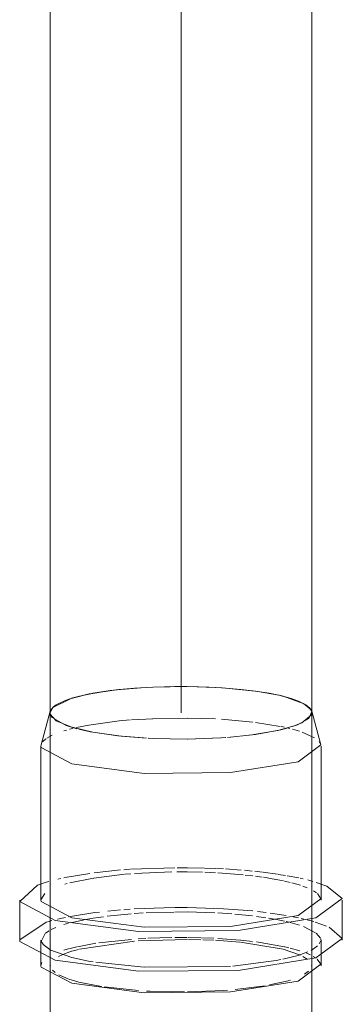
# Model space of a CAD drawing. Header units: millimetres. Extents: x -121 to 29920, y 1231 to 31888.
# Tile 87 of 106: x 7860 to 7922, y 15696 to 15884. Entities that reach past the tile are written whole.
import ezdxf

# ---------------------------------------------------------------- set-up
doc = ezdxf.new("R2010")
doc.units = ezdxf.units.MM
doc.linetypes.add('ADSK_Осевая', pattern=[700, 500, -100, 0, -100])
doc.layers.add('P-PIPE-____-CNTR', color=3, linetype='ADSK_Осевая', lineweight=20)
doc.layers.add('P-PIPE-____-OTLN', color=3, linetype='Continuous', lineweight=20)

# ---------------------------------------------------------------- blocks, each defined once
blk = doc.blocks.new('ADSK_ППР_Отвод канализационный_Составной - Отвод раструбный-V15-3D severage Left')
at = {"layer": 'P-PIPE-____-OTLN', "color": 9}
for p, q in [((-16892.97, 15757.08), (-16899.41, 15756.98)), ((-16879.95, 15756.2), (-16886.22, 15756.83)), ((-16911.67, 15755.65), (-16915.05, 15754.82)), ((-16906.07, 15756.48), (-16911.6, 15755.66)), ((-16875.43, 15755.39), (-16879.86, 15756.19)), ((-16874.65, 15755.21), (-16875.38, 15755.39)), ((-16918.63, 15753.08), (-16919.11, 15752.34)), ((-16915.26, 15754.75), (-16918.62, 15753.09)), ((-16919.12, 15751.82), (-16918.74, 15751.15)), ((-16918.73, 15751.15), (-16916.08, 15749.65)), ((-16871.05, 15750.13), (-16869.23, 15751.66)), ((-16869.17, 15752.3), (-16869.51, 15752.91)), ((-16916.07, 15749.65), (-16914.03, 15749.01)), ((-16875.11, 15748.8), (-16873.65, 15749.18)), ((-16872.88, 15749.42), (-16871.06, 15750.13)), ((-16913.17, 15748.8), (-16911.44, 15748.43)), ((-16911.44, 15748.43), (-16906.2, 15747.65)), ((-16906.2, 15747.65), (-16901.3, 15747.24)), ((-16886.48, 15747.27), (-16885.63, 15747.33)), ((-16884.74, 15747.4), (-16879.92, 15747.93)), ((-16879.91, 15747.93), (-16875.11, 15748.8)), ((-16920.86, 15745.41), (-16920.89, 15745.66)), ((-16920.57, 15746.49), (-16919.96, 15747.08)), ((-16900.37, 15747.19), (-16899.47, 15747.15)), ((-16899.47, 15747.15), (-16892.89, 15747.04)), ((-16892.88, 15747.04), (-16886.48, 15747.27)), ((-16867.78, 15746.58), (-16867.43, 15745.96)), ((-16868.34, 15719.65), (-16866.32, 15718.9)), ((-16920.89, 15716.3), (-16920.16, 15717.53)), ((-16868.09, 15717.5), (-16867.43, 15716.53)), ((-16868.51, 15712.07), (-16866.34, 15711.3)), ((-16920.86, 15708.38), (-16920.08, 15709.86)), ((-16868.34, 15709.96), (-16867.49, 15709.01)), ((-16865.82, 15711.07), (-16863.38, 15708.93)), ((-16924.91, 15708.34), (-16924.94, 15708.64)), ((-16920.48, 15707.82), (-16920.86, 15708.38)), ((-16867.51, 15708.4), (-16867.77, 15707.9)), ((-16867.43, 15708.89), (-16867.46, 15708.61)), ((-16919.21, 15706.82), (-16920.44, 15707.77)), ((-16868.07, 15707.54), (-16869.31, 15706.66)), ((-16920.89, 15703.76), (-16920.72, 15704.35)), ((-16910.9, 15704.46), (-16911.78, 15704.61)), ((-16875.99, 15704.71), (-16884.22, 15703.64)), ((-16875.06, 15704.89), (-16875.96, 15704.71)), ((-16868.13, 15704.99), (-16867.43, 15704)), ((-16920.86, 15703.48), (-16920.89, 15703.74)), ((-16869.17, 15703.98), (-16869.2, 15703.71)), ((-16873.24, 15700.98), (-16873.67, 15700.85)), ((-16900.01, 15698.85), (-16900.72, 15698.89)), ((-16885.29, 15699.04), (-16885.99, 15698.99))]:
    blk.add_line(p, q, dxfattribs=at)
at = {"layer": 'P-PIPE-____-OTLN', "color": 10}
for p, q in [((-16870.8, 15753.86), (-16874.65, 15755.21)), ((-16869.31, 15752.64), (-16870.78, 15753.85)), ((-16869.17, 15752.3), (-16869.18, 15752.34)), ((-16914.07, 15749.26), (-16911.77, 15749.71)), ((-16911.76, 15749.71), (-16905.98, 15750.49)), ((-16905.94, 15750.49), (-16903.86, 15750.68)), ((-16903.62, 15750.7), (-16899.55, 15750.93)), ((-16899.5, 15750.94), (-16892.97, 15751.04)), ((-16892.92, 15751.04), (-16887.56, 15750.88)), ((-16886.38, 15750.81), (-16880.42, 15750.28)), ((-16879.89, 15750.22), (-16875.19, 15749.46)), ((-16875.03, 15749.43), (-16874.36, 15749.29)), ((-16873.89, 15749.18), (-16873.38, 15749.06)), ((-16919.78, 15747.2), (-16918.73, 15747.78)), ((-16916.51, 15748.61), (-16916.03, 15748.76)), ((-16915.41, 15748.93), (-16914.81, 15749.08)), ((-16872.85, 15748.92), (-16871.53, 15748.54)), ((-16871.03, 15748.37), (-16868.66, 15747.3)), ((-16867.43, 15745.96), (-16867.43, 15745.92)), ((-16915.89, 15720.64), (-16911.52, 15721.37)), ((-16910.8, 15720.49), (-16904.91, 15721.2)), ((-16910.75, 15721.47), (-16905.67, 15722.02)), ((-16905.05, 15722.07), (-16903.89, 15722.15)), ((-16904.82, 15721.21), (-16903.74, 15721.3)), ((-16903.81, 15722.16), (-16895.34, 15722.45)), ((-16903.03, 15721.35), (-16895.88, 15721.65)), ((-16894.93, 15721.66), (-16892.98, 15721.65)), ((-16894.85, 15722.45), (-16892.9, 15722.45)), ((-16892.95, 15721.65), (-16890.03, 15721.59)), ((-16892.87, 15722.45), (-16889.7, 15722.4)), ((-16889.61, 15722.4), (-16887.47, 15722.32)), ((-16889.6, 15721.58), (-16887.56, 15721.49)), ((-16887.35, 15722.32), (-16886.04, 15722.25)), ((-16887.11, 15721.47), (-16882.26, 15721.1)), ((-16885.67, 15722.23), (-16882.63, 15722.01)), ((-16882.02, 15721.96), (-16880.57, 15721.82)), ((-16881.87, 15721.06), (-16880.42, 15720.9)), ((-16880.04, 15721.77), (-16878.56, 15721.6)), ((-16878.45, 15721.58), (-16875.69, 15721.21)), ((-16875.57, 15721.19), (-16874.19, 15720.98)), ((-16917.66, 15720.26), (-16917.1, 15720.39)), ((-16916.49, 15720.52), (-16915.93, 15720.63)), ((-16916.32, 15719.29), (-16915.85, 15719.42)), ((-16915.38, 15719.55), (-16910.85, 15720.48)), ((-16879.91, 15720.83), (-16878.65, 15720.66)), ((-16878.38, 15720.62), (-16876.01, 15720.23)), ((-16875.96, 15720.22), (-16874.6, 15719.95)), ((-16874.36, 15719.9), (-16873.28, 15719.64)), ((-16873.89, 15720.93), (-16871.63, 15720.5)), ((-16872.99, 15719.57), (-16871.33, 15719.09)), ((-16871.38, 15720.45), (-16870.82, 15720.32)), ((-16869.93, 15720.11), (-16868.99, 15719.85)), ((-16870.86, 15718.93), (-16870.02, 15718.6)), ((-16868.81, 15718.01), (-16868.29, 15717.66)), ((-16915.61, 15713.08), (-16910.6, 15713.87)), ((-16910.6, 15713.87), (-16909.72, 15713.98)), ((-16908.23, 15713.19), (-16903.67, 15713.67)), ((-16908.11, 15714.16), (-16905.71, 15714.38)), ((-16905.05, 15714.43), (-16903.82, 15714.52)), ((-16903.07, 15714.57), (-16895.46, 15714.83)), ((-16903.06, 15713.71), (-16901.35, 15713.81)), ((-16900.79, 15713.84), (-16895.52, 15713.99)), ((-16895.35, 15714.83), (-16892.98, 15714.83)), ((-16895.34, 15713.99), (-16892.91, 15714)), ((-16892.95, 15714.83), (-16887.69, 15714.69)), ((-16892.87, 15714), (-16887.69, 15713.86)), ((-16887.11, 15713.83), (-16884.41, 15713.64)), ((-16883.89, 15713.6), (-16880.49, 15713.24)), ((-16879.54, 15714.09), (-16877.91, 15713.9)), ((-16877.13, 15713.8), (-16874.05, 15713.33)), ((-16919.33, 15712.2), (-16918.83, 15712.34)), ((-16917.73, 15712.62), (-16916.17, 15712.97)), ((-16916.51, 15711.59), (-16915.63, 15711.84)), ((-16915, 15712), (-16912.83, 15712.46)), ((-16912.7, 15712.49), (-16910.53, 15712.87)), ((-16910.43, 15712.88), (-16908.93, 15713.1)), ((-16879.74, 15713.15), (-16877.97, 15712.9)), ((-16877.45, 15712.82), (-16876.32, 15712.63)), ((-16876.13, 15712.6), (-16874.4, 15712.26)), ((-16874.07, 15712.19), (-16873.49, 15712.06)), ((-16873.28, 15712), (-16871.52, 15711.5)), ((-16872.75, 15713.09), (-16871.73, 15712.89)), ((-16871.19, 15712.77), (-16870.68, 15712.65)), ((-16870.05, 15712.5), (-16868.79, 15712.15)), ((-16919.99, 15709.94), (-16919.34, 15710.4)), ((-16918.94, 15710.63), (-16918.06, 15711.04)), ((-16870.76, 15711.23), (-16868.45, 15710.04)), ((-16913.91, 15707.36), (-16910.43, 15708.01)), ((-16913.55, 15706.9), (-16903, 15708.44)), ((-16909.81, 15708.1), (-16903.62, 15708.77)), ((-16902.32, 15708.49), (-16892.91, 15708.75)), ((-16902.3, 15708.86), (-16900.86, 15708.95)), ((-16900.46, 15708.97), (-16895.89, 15709.11)), ((-16895.34, 15709.11), (-16892.98, 15709.11)), ((-16892.76, 15709.11), (-16887.9, 15708.97)), ((-16892.68, 15708.75), (-16890.33, 15708.7)), ((-16889.97, 15708.69), (-16887.9, 15708.61)), ((-16887.57, 15708.59), (-16882.91, 15708.22)), ((-16887.11, 15708.93), (-16882.8, 15708.61)), ((-16882.77, 15708.2), (-16874.65, 15706.89)), ((-16882.7, 15708.6), (-16880.47, 15708.36)), ((-16879.72, 15708.27), (-16874.36, 15707.36)), ((-16917.56, 15705.47), (-16916.68, 15705.9)), ((-16916.68, 15705.9), (-16915.05, 15706.5)), ((-16916.51, 15706.69), (-16915.43, 15707)), ((-16915.32, 15707.03), (-16914.04, 15707.34)), ((-16914.97, 15706.52), (-16913.7, 15706.86)), ((-16874.62, 15706.88), (-16871.33, 15705.76)), ((-16874.34, 15707.36), (-16873.53, 15707.17)), ((-16873.28, 15707.11), (-16871.44, 15706.58)), ((-16870.2, 15706.14), (-16869.44, 15705.8)), ((-16870.85, 15705.51), (-16870.03, 15704.97)), ((-16868.9, 15705.52), (-16868.32, 15705.15)), ((-16919.12, 15703.5), (-16919.09, 15703.76)), ((-16918.15, 15702.42), (-16918.68, 15702.88)), ((-16869.8, 15702.69), (-16870.59, 15702.09)), ((-16915.71, 15701.2), (-16917.49, 15701.99)), ((-16873.67, 15700.85), (-16877.24, 15700.06)), ((-16902.28, 15698.99), (-16908.75, 15699.68)), ((-16893.46, 15698.73), (-16900.01, 15698.85)), ((-16885.99, 15698.99), (-16892.87, 15698.73)), ((-16878.06, 15699.91), (-16883.77, 15699.17))]:
    blk.add_line(p, q, dxfattribs=at)
at = {"layer": 'P-PIPE-____-OTLN', "color": 22}
for p, q in [((-16919.11, 15752.34), (-16920.85, 15745.96)), ((-16919.14, 15752.07), (-16919.12, 15751.82)), ((-16919.14, 15752.06), (-16919.14, 15694.17)), ((-16919.11, 15752.34), (-16919.12, 15751.82)), ((-16867.43, 15745.96), (-16869.18, 15752.34)), ((-16869.14, 15752.06), (-16869.17, 15752.3)), ((-16869.14, 15694.17), (-16869.14, 15752.06)), ((-16913.64, 15748.91), (-16913.17, 15748.8)), ((-16920.89, 15745.66), (-16920.85, 15745.96)), ((-16920.89, 15745.66), (-16920.89, 15716.28)), ((-16867.39, 15716.28), (-16867.39, 15745.66)), ((-16924.91, 15715.98), (-16921.52, 15719.11)), ((-16866.32, 15718.9), (-16863.38, 15716.57)), ((-16924.94, 15716.28), (-16924.94, 15708.64)), ((-16920.86, 15716.02), (-16920.89, 15716.28)), ((-16863.34, 15708.64), (-16863.34, 15716.28)), ((-16920.89, 15708.64), (-16920.89, 15703.74)), ((-16867.39, 15703.74), (-16867.39, 15708.64))]:
    blk.add_line(p, q, dxfattribs=at)
at = {"layer": 'P-PIPE-____-OTLN', "color": 9}
for points in [[(-16899.54, 15756.97, 0), (-16903, 15756.76, 0), (-16905.94, 15756.5, 0)], [(-16899.49, 15756.97, 0), (-16901.76, 15756.85, 0), (-16905.57, 15756.53, 0)], [(-16892.94, 15757.08, 0), (-16895.34, 15757.08, 0), (-16899.36, 15756.98, 0)], [(-16886.35, 15756.84, 0), (-16887.57, 15756.91, 0), (-16892.83, 15757.08, 0)], [(-16886.46, 15756.85, 0), (-16888.84, 15756.98, 0), (-16892.8, 15757.08, 0)], [(-16880.51, 15756.28, 0), (-16882.7, 15756.53, 0), (-16886.35, 15756.84, 0)], [(-16911.08, 15755.76, 0), (-16912.65, 15755.44, 0), (-16915.28, 15754.75, 0)], [(-16905.68, 15756.52, 0), (-16907.67, 15756.29, 0), (-16911, 15755.77, 0)], [(-16875.49, 15755.41, 0), (-16877.33, 15755.78, 0), (-16880.42, 15756.26, 0)], [(-16871.73, 15754.29, 0), (-16873.12, 15754.78, 0), (-16875.44, 15755.4, 0)], [(-16918.12, 15753.49, 0), (-16918.57, 15753.13, 0), (-16919.14, 15752.12, 0)], [(-16915.37, 15754.72, 0), (-16916.37, 15754.36, 0), (-16918.1, 15753.5, 0)], [(-16869.51, 15752.92, 0), (-16870.33, 15753.59, 0), (-16871.71, 15754.28, 0)], [(-16921.52, 15719.11, 0), (-16919.9, 15719.67, 0), (-16919.35, 15719.84, 0)], [(-16924.94, 15708.66, 0), (-16919.9, 15712.03, 0), (-16919.33, 15712.2, 0)], [(-16911.83, 15704.61, 0), (-16915.01, 15705.27, 0), (-16919.16, 15706.79, 0)], [(-16869.92, 15706.37, 0), (-16871.78, 15705.69, 0), (-16874.67, 15704.96, 0)], [(-16884.67, 15703.6, 0), (-16901.18, 15703.44, 0), (-16910.38, 15704.38, 0)]]:
    blk.add_polyline3d(points, dxfattribs=at)
at = {"layer": 'P-PIPE-____-OTLN', "color": 22}
for points in [[(-16919.12, 15751.82, 0), (-16917.96, 15750.53, 0), (-16915.17, 15749.34, 0), (-16910.96, 15748.34, 0), (-16905.59, 15747.59, 0), (-16900.76, 15747.21, 0)], [(-16885.24, 15747.36, 0), (-16880.62, 15747.83, 0), (-16875.64, 15748.68, 0), (-16871.92, 15749.76, 0), (-16869.71, 15750.99, 0), (-16869.17, 15752.3, 0)], [(-16900.39, 15747.19, 0), (-16899.45, 15747.15, 0), (-16892.95, 15747.04, 0), (-16886.53, 15747.27, 0), (-16885.61, 15747.33, 0)], [(-16867.43, 15745.92, 0), (-16871.78, 15742.71, 0), (-16884.67, 15740.63, 0), (-16901.18, 15740.47, 0), (-16915.01, 15742.3, 0), (-16920.86, 15745.41, 0)], [(-16863.38, 15716.57, 0), (-16868.39, 15712.88, 0), (-16883.24, 15710.48, 0), (-16902.25, 15710.3, 0), (-16918.17, 15712.4, 0), (-16924.91, 15715.98, 0)], [(-16867.43, 15716.53, 0), (-16871.78, 15713.33, 0), (-16884.67, 15711.24, 0), (-16901.18, 15711.09, 0), (-16915.01, 15712.91, 0), (-16920.86, 15716.02, 0)], [(-16863.38, 15708.93, 0), (-16868.39, 15705.24, 0), (-16883.24, 15702.84, 0), (-16902.25, 15702.66, 0), (-16918.17, 15704.76, 0), (-16924.91, 15708.34, 0)], [(-16867.43, 15704, 0), (-16871.78, 15700.79, 0), (-16884.67, 15698.71, 0), (-16901.18, 15698.55, 0), (-16915.01, 15700.37, 0), (-16920.86, 15703.48, 0)]]:
    blk.add_polyline3d(points, dxfattribs=at)
at = {"layer": 'P-PIPE-____-OTLN', "color": 10}
for points in [[(-16887.55, 15714.69, 0), (-16886.04, 15714.61, 0), (-16880.44, 15714.19, 0)], [(-16909.32, 15699.76, 0), (-16913.64, 15700.59, 0), (-16915.57, 15701.16, 0)]]:
    blk.add_polyline3d(points, dxfattribs=at)

msp = doc.modelspace()

# ---------------------------------------------------------------- linework, layer by layer
at = {"layer": 'P-PIPE-____-CNTR', "color": 9}
msp.add_line((7890.75, 16177.36), (7890.75, 15752.06), dxfattribs=at)
msp.add_line((7890.75, 16177.36), (7890.75, 15752.06), dxfattribs=at)
at = {"layer": 'P-PIPE-____-OTLN', "color": 22}
for p, q in [((7865.75, 16231.11), (7865.75, 15752.06)), ((7915.75, 15752.06), (7915.75, 16222.49))]:
    msp.add_line(p, q, dxfattribs=at)
at = {"layer": 'P-PIPE-____-OTLN', "color": 9}
for p, q in [((7869.6, 15754.74), (7872.24, 15755.44)), ((7872.24, 15755.44), (7873.83, 15755.76)), ((7904.45, 15756.27), (7907.56, 15755.78)), ((7907.56, 15755.78), (7909.42, 15755.4)), ((7915.39, 15752.91), (7915.72, 15752.3))]:
    msp.add_line(p, q, dxfattribs=at)
for points in [[(7879.32, 15756.53, 0), (7883.13, 15756.85, 0), (7885.4, 15756.97, 0)], [(7885.53, 15756.98, 0), (7889.55, 15757.08, 0), (7891.95, 15757.08, 0)], [(7892.09, 15757.08, 0), (7896.05, 15756.98, 0), (7898.43, 15756.85, 0)], [(7898.55, 15756.84, 0), (7902.2, 15756.53, 0), (7904.36, 15756.28, 0)], [(7873.91, 15755.78, 0), (7877.23, 15756.29, 0), (7879.21, 15756.52, 0)], [(7909.48, 15755.39, 0), (7911.78, 15754.78, 0), (7913.16, 15754.29, 0)], [(7865.75, 15752.11, 0), (7866.32, 15753.13, 0), (7866.77, 15753.49, 0)], [(7866.79, 15753.5, 0), (7868.52, 15754.36, 0), (7869.52, 15754.72, 0)], [(7913.18, 15754.28, 0), (7914.56, 15753.59, 0), (7915.38, 15752.91, 0)]]:
    msp.add_polyline3d(points, dxfattribs=at)
at = {"layer": 'P-PIPE-____-OTLN', "color": 22}
for points in [[(7873.94, 15748.34, 0), (7869.72, 15749.34, 0), (7866.94, 15750.53, 0), (7865.78, 15751.82, 0), (7865.75, 15752.06, 0)], [(7915.72, 15752.3, 0), (7915.18, 15750.99, 0), (7912.97, 15749.76, 0), (7909.25, 15748.68, 0)], [(7884.13, 15747.21, 0), (7879.3, 15747.59, 0), (7873.94, 15748.34, 0)], [(7899.28, 15747.33, 0), (7898.37, 15747.27, 0), (7891.94, 15747.04, 0), (7885.44, 15747.15, 0), (7884.5, 15747.19, 0)], [(7909.25, 15748.68, 0), (7904.27, 15747.83, 0), (7899.65, 15747.36, 0)]]:
    msp.add_polyline3d(points, dxfattribs=at)

# ---------------------------------------------------------------- block references
at = {"layer": 'P-PIPE-____-OTLN', "color": 9}
msp.add_blockref('ADSK_ППР_Отвод канализационный_Составной - Отвод раструбный-V15-3D severage Left', (24784.89, 0), dxfattribs=at)

doc.saveas('drawing.dxf')
